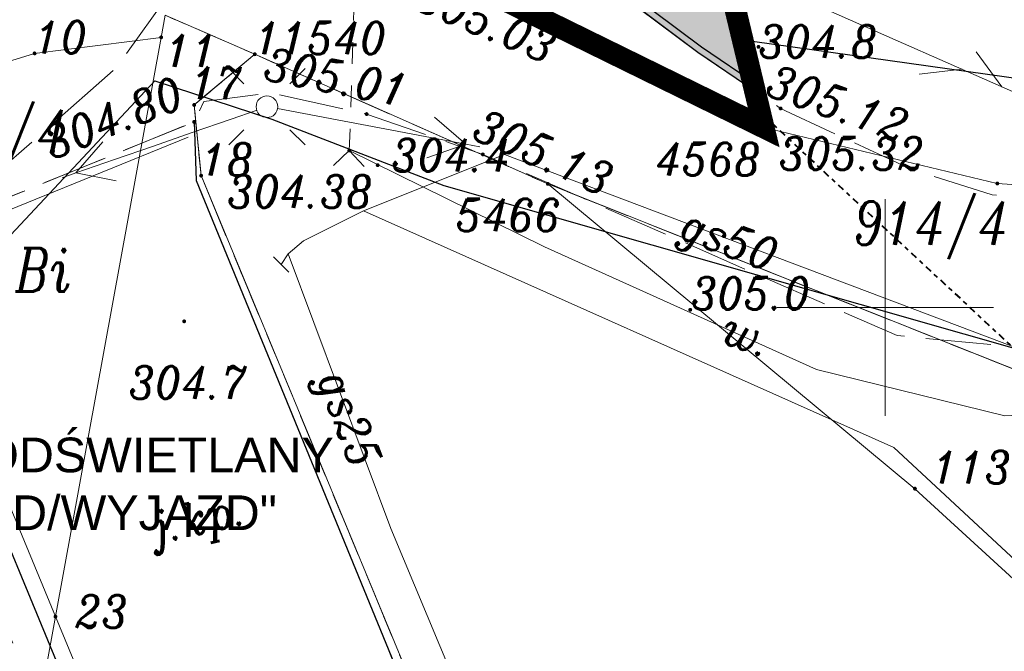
# Model space of a CAD drawing. Header units: metres. Extents: x 779 to 7046, y -512 to 9570.
# Tile 34 of 256: x 2222 to 2245, y -362 to -347. Entities that reach past the tile are written whole.
import ezdxf
from ezdxf import colors
from ezdxf.entities.mleader import LeaderData, LeaderLine
from ezdxf.math import Vec2, Vec3

# ---------------------------------------------------------------- set-up
doc = ezdxf.new("R2010")
doc.units = ezdxf.units.M
for name, pattern in [('0.5_0.5', [1, 0.5, -0.5]), ('1.5_0.5', [2, 1.5, -0.5]), ('CENTER2', [1.125, 0.75, -0.125, 0.125, -0.125]), ('CIĄGłA', [0]), ('DGN Style 4', [0.3202, 0.16, -0.08, 0.0002, -0.08]), ('ib05_500', [1, 0.5, -0.5]), ('mz1.0_0.5', [1.5, 1, -0.5]), ('mz2.0_0.5', [2.5, 2, -0.5])]:
    doc.linetypes.add(name, pattern=pattern)
for name, color, linetype, lineweight in [('203-punkt graniczny', 7, 'Continuous', 0), ('203-punkt graniczny-Atr103', 7, 'Continuous', 0), ('210-oznaczenie konturu użytku gruntowego', 7, 'Continuous', 0), ('211-numer działki ewidencyjnej', 7, 'Continuous', 0), ('217-kontur klasyfikacyjny', 7, 'Continuous', 0), ('218-kontur użytku gruntowego', 7, 'Continuous', 0), ('219-działka ewidencyjna', 7, 'Continuous', 0), ('AGP1_granica_opracow', 7, 'Continuous', 15), ('AGP1_HATCH', 7, 'Continuous', 5), ('AGP1_OPISY', 7, 'Continuous', 13), ('chodnik (powierzchnia)', 7, 'Continuous', 0), ('jezdnia (powierzchnia)', 7, 'Continuous', 0), ('jezdnia (powierzchnia)-Atr17', 7, 'Continuous', 0), ('krawężnik (linia)', 7, 'Continuous', 0), ('latarnia (punkt)', 7, 'Continuous', 0), ('MPZP', 7, 'Continuous', 0), ('odwodnienie liniowe (linia)-SK', 7, 'Continuous', 0), ('ogrodzenie trwałe (linia)', 7, 'Continuous', 0), ('przepust (linia)', 7, 'Continuous', 0), ('przepust (linia) - symbol', 7, 'Continuous', 0), ('przewód elektroenergetyczny (linia)-SEPOD', 7, 'Continuous', 0), ('przewód elektroenergetyczny niskiego napięcia (linia)-SEPOW - symbol', 7, 'Continuous', 0), ('przewód gazowy (linia)-SG', 7, 'Continuous', 0), ('przewód gazowy (linia)-SG-Atr1', 7, 'Continuous', 0), ('przewód kanalizacyjny - projektowany lub w budowie (linia)-SK - ob. projektowany', 7, 'Continuous', 0), ('przewód kanalizacyjny - projektowany lub w budowie (linia)-SK - ob. projektowany-Atr1', 7, 'Continuous', 0), ('punkt wysokościowy naturalny', 7, 'Continuous', 0), ('punkt wysokościowy naturalny-Atr2', 7, 'Continuous', 0), ('punkt wysokościowy sztuczny', 7, 'Continuous', 0), ('punkt wysokościowy sztuczny-Atr2', 7, 'Continuous', 0), ('punkt zmiany cech lub źródła danych o położeniu przewodu (sieć gazowa)-SG', 7, 'Continuous', 0), ('RTPW01', 253, 'Continuous', 0), ('RTPW02', 7, 'Continuous', 0), ('rura ochronna - przewód elektroenergetyczny (linia)-SE', 7, 'Continuous', 0), ('rów melioracyjny  przydrożny (linia)', 7, 'Continuous', 0), ('rów melioracyjny  przydrożny (linia)-Atr17', 7, 'Continuous', 0), ('Sekcje', 7, 'Continuous', 0), ('SUPT01', 7, 'Continuous', 0)]:
    doc.layers.add(name, color=color, linetype=linetype, lineweight=lineweight)
doc.styles.add('ARIAL', font='arial.ttf')
doc.styles.get("Standard").update_dxf_attribs({"font": 'arial.ttf'})
doc.styles.add('Style-ITALIC_1250', font='ITALIC_1250.shx')
doc.linetypes.add('902-500', pattern='A,3.75,[24,dgnlstyle-geo-mz.shx,S=0.002786,R=0,X=0,Y=0],3.75', length=7.5)

# ---------------------------------------------------------------- blocks, each defined once
blk = doc.blocks.new('203')
at = {"linetype": 'Continuous', "lineweight": -2, "ltscale": 10}
h = blk.add_hatch(color=0, dxfattribs=at)
edge = h.paths.add_edge_path()
edge.add_arc((0, 0), 0.45, 0, 360)
blk = doc.blocks.new('PW01')
at = {"linetype": 'Continuous', "lineweight": 13, "ltscale": 10}
h = blk.add_hatch(color=0, dxfattribs=at)
edge = h.paths.add_edge_path()
edge.add_arc((0, 0), 0.45, 0, 360)
blk = doc.blocks.new('PW02')
at = {"linetype": 'Continuous', "lineweight": 13, "ltscale": 10}
h = blk.add_hatch(color=0, dxfattribs=at)
edge = h.paths.add_edge_path()
edge.add_arc((0, 0), 0.45, 0, 360)
blk = doc.blocks.new('PE04')
at = {"color": 0, "linetype": 'Continuous', "lineweight": 13, "ltscale": 10}
for p, q in [((46.5, 0), (37.84, 5)), ((6.5, 0), (0, 0)), ((6.5, 0), (16.5, 0)), ((16.5, 0), (26.5, 0)), ((26.5, 0), (36.5, 0)), ((36.5, 0), (46.5, 0)), ((46.5, 0), (37.84, -5)), ((46.5, 0), (50, 0))]:
    blk.add_line(p, q, dxfattribs=at)
blk = doc.blocks.new('SM01')
at = {"color": 0, "linetype": 'Continuous', "lineweight": 13, "ltscale": 10}
for p, q in [((-5.3, 5.31), (-8.83, 8.84)), ((5.31, 5.31), (8.84, 8.84)), ((-5.3, -5.3), (-8.83, -8.83)), ((5.31, -5.3), (8.84, -8.83))]:
    blk.add_line(p, q, dxfattribs=at)
blk.add_circle((0, 0), 2.5, dxfattribs=at)
blk = doc.blocks.new('XX_01')
at = {"color": 0, "linetype": 'Continuous', "lineweight": -2, "ltscale": 10}
blk.add_line((0, -2.5), (0, 2.5), dxfattribs=at)
blk = doc.blocks.new('IB05')
at = {"color": 0, "linetype": 'Continuous', "lineweight": -2, "ltscale": 10}
for q in [(3.54, 3.54), (3.54, -3.54)]:
    blk.add_line((0, 0), q, dxfattribs=at)
blk = doc.blocks.new('RTPW02')
at = {"layer": 'RTPW02', "linetype": 'Continuous', "lineweight": 13}
h = blk.add_hatch(color=7, dxfattribs=at)
edge = h.paths.add_edge_path()
edge.add_arc((0, 0), 0.045, 0, 360)
blk = doc.blocks.new('RTPW01')
at = {"layer": 'RTPW01', "linetype": 'Continuous', "lineweight": 13, "true_color": 0x939598}
h = blk.add_hatch(color=252, dxfattribs=at)
edge = h.paths.add_edge_path()
edge.add_arc((0, 0), 0.045, 0, 360)
blk = doc.blocks.new('PZT MDCP podkład')
at = {"layer": '217-kontur klasyfikacyjny', "color": 252, "linetype": '1.5_0.5', "lineweight": 13, "true_color": 0x939598, "flags": 128}
for points in [[(2161.596, 21.116), (2160.196, 19.946)], [(2168.356, 18.126), (2161.596, 21.116)], [(2160.196, 19.946), (2160.356, 18.316)], [(2160.356, 18.316), (2169.723, -4.285)], [(2179.496, 13.696), (2168.356, 18.126)]]:
    blk.add_lwpolyline(points, dxfattribs=at)
at = {"layer": '218-kontur użytku gruntowego', "color": 252, "linetype": '0.5_0.5', "lineweight": 13, "true_color": 0x939598, "flags": 128}
for points in [[(2161.596, 21.116), (2159.526, 22.016)], [(2159.526, 22.016), (2161.596, 21.116)], [(2160.196, 19.946), (2161.596, 21.116)], [(2161.596, 21.116), (2160.196, 19.946)], [(2161.596, 21.116), (2168.356, 18.126)], [(2168.356, 18.126), (2161.596, 21.116)], [(2160.356, 18.316), (2160.196, 19.946)], [(2160.196, 19.946), (2160.356, 18.316)], [(2169.723, -4.285), (2160.356, 18.316)], [(2160.356, 18.316), (2169.723, -4.285)], [(2168.356, 18.126), (2179.496, 13.696)], [(2179.496, 13.696), (2168.356, 18.126)]]:
    blk.add_lwpolyline(points, dxfattribs=at)
at = {"layer": '219-działka ewidencyjna', "color": 252, "linetype": 'Continuous', "lineweight": 13, "true_color": 0x939598, "flags": 128}
for points in [[(2167.646, 43.136), (2173.336, 19.426)], [(2173.336, 19.426), (2160.516, 25.716)], [(2159.526, 22.016), (2159.436, 21.506)], [(2159.526, 22.016), (2161.596, 21.116)], [(2156.516, 21.136), (2159.436, 21.506)], [(2156.996, 8.146), (2159.436, 21.506)], [(2148.856, 18.776), (2156.516, 21.136)], [(2160.196, 19.946), (2161.596, 21.116)], [(2168.356, 18.126), (2161.596, 21.116)], [(2160.196, 19.946), (2160.356, 18.316)], [(2178.726, 18.136), (2173.336, 19.426)], [(2160.356, 18.316), (2169.723, -4.285)], [(2176.826, 11.096), (2168.356, 18.126)], [(2179.496, 13.696), (2168.356, 18.126)], [(2185.206, 17.696), (2178.726, 18.136)], [(2153.966, 15.456), (2156.996, 8.146)], [(2187.846, 1.006), (2176.826, 11.096)], [(2153.948, -8.595), (2156.996, 8.146)], [(2156.996, 8.146), (2162.92, -6.143)]]:
    blk.add_lwpolyline(points, dxfattribs=at)
at = {"layer": 'chodnik (powierzchnia)', "color": 252, "linetype": 'mz1.0_0.5', "lineweight": 13, "true_color": 0x939598, "flags": 128}
blk.add_lwpolyline([(2159.736, -1.534), (2160.506, -1.304), (2154.706, 12.706), (2154.006, 12.416), (2159.736, -1.534)], close=True, dxfattribs=at)
at = {"layer": 'jezdnia (powierzchnia)', "color": 252, "linetype": '1.5_0.5', "lineweight": 13, "true_color": 0x939598, "flags": 128}
blk.add_lwpolyline([(2222.326, 18.117), (2221.203, 22.083), (2205.386, 20.096), (2204.446, 20.596), (2203.096, 26.226), (2196.866, 25.286), (2195.626, 20.026), (2193.796, 18.826), (2188.866, 17.986), (2181.466, 17.556), (2178.606, 17.876), (2176.756, 18.456), (2173.726, 19.866), (2171.816, 21.166), (2167.276, 24.556), (2161.216, 26.826), (2157.676, 27.806), (2155.096, 28.106), (2148.546, 27.616), (2147.486, 27.656), (2146.556, 27.976), (2145.856, 28.606), (2144.736, 30.366), (2142.996, 34.696), (2142.366, 36.396), (2134.766, 38.986), (2135.116, 38.066), (2135.536, 36.916), (2136.706, 31.206), (2136.736, 29.676), (2136.306, 26.976), (2135.846, 25.416), (2133.726, 22.486), (2132.306, 21.326), (2131.486, 20.706), (2127.046, 18.566), (2125.056, 17.666), (2127.506, 10.916), (2129.216, 11.496), (2130.676, 11.486), (2132.096, 11.146), (2133.716, 10.476), (2146.306, 15.706), (2146.296, 16.146), (2146.506, 16.786), (2146.996, 17.566), (2147.256, 17.806), (2147.826, 18.186), (2148.396, 18.406), (2149.006, 18.516), (2149.656, 18.536), (2150.306, 18.406), (2150.866, 18.186), (2152.256, 17.276), (2152.966, 16.616), (2160.196, 19.556), (2160.416, 20.026), (2161.966, 20.226), (2164.176, 19.736), (2166.856, 18.806), (2176.416, 14.626), (2183.046, 13.986), (2201.016, 15.826), (2205.616, 16.276), (2221.196, 17.986), (2222.326, 18.117)], close=True, dxfattribs=at)
blk.add_lwpolyline([(2169.522, -4.34), (2169.522, -4.34), (2165.946, 4.286), (2160.246, 18.206), (2160.196, 19.556), (2152.966, 16.616), (2153.706, 15.516), (2154.146, 14.086), (2154.706, 12.706), (2160.506, -1.304), (2162.557, -6.243), (2162.557, -6.243)], dxfattribs=at)
at = {"layer": 'krawężnik (linia)', "color": 252, "linetype": 'Continuous', "lineweight": 30, "true_color": 0x939598, "flags": 128}
blk.add_lwpolyline([(2160.196, 19.556), (2160.246, 18.206), (2165.946, 4.286), (2169.522, -4.34)], dxfattribs=at)
at = {"layer": 'MPZP', "color": 252, "linetype": 'DGN Style 4', "lineweight": 40, "true_color": 0x939598, "flags": 128}
blk.add_lwpolyline([(2105.951, 127.031), (2135.306, 137.337), (2141.691, 122.493), (2145.682, 112.37), (2151.584, 97.397), (2156.726, 83.081), (2162.409, 65.301), (2167.841, 43.184), (2173.517, 19.532), (2179.635, 13.841), (2188.833, 4.752), (2192.016, 1.92)], dxfattribs=at)
at = {"layer": 'odwodnienie liniowe (linia)-SK', "color": 252, "linetype": 'Continuous', "lineweight": 13, "true_color": 0x939598}
blk.add_line((2153.116, 16.376), (2160.056, 19.206), dxfattribs=at)
at = {"layer": 'ogrodzenie trwałe (linia)', "color": 252, "linetype": '902-500', "lineweight": 30, "true_color": 0x939598, "flags": 128}
for points in [[(2201.026, 25.936), (2203.096, 26.226), (2196.526, 52.656), (2189.216, 78.326), (2185.026, 90.136), (2181.246, 100.996), (2180.716, 103.656), (2164.906, 146.866), (2145.896, 140.406), (2135.536, 136.576), (2142.946, 119.686), (2154.066, 91.526), (2156.856, 82.926), (2163.326, 62.136), (2173.076, 21.416), (2181.186, 20.276), (2186.806, 20.096), (2192.936, 20.706), (2195.036, 22.776), (2196.636, 25.266), (2198.206, 25.546)], [(2162.553, -6.244), (2160.236, -0.674), (2154.706, 12.706), (2154.146, 14.086), (2147.716, 11.936)]]:
    blk.add_lwpolyline(points, dxfattribs=at)
at = {"layer": 'przepust (linia)', "color": 252, "linetype": 'ib05_500', "lineweight": 13, "true_color": 0x939598, "flags": 128}
blk.add_lwpolyline([(2163.776, 18.896), (2164.026, 26.556)], dxfattribs=at)
at = {"layer": 'przewód elektroenergetyczny (linia)-SEPOD', "color": 252, "linetype": 'Continuous', "lineweight": 13, "true_color": 0x939598, "flags": 128}
blk.add_lwpolyline([(2154.086, 13.836), (2153.176, 13.546), (2153.086, 13.876), (2159.286, 20.506), (2161.986, 19.616), (2165.956, 18.086), (2180.356, 13.986), (2202.606, 15.336), (2213.266, 17.026), (2221.306, 17.996), (2222.338, 18.075)], dxfattribs=at)
at = {"layer": 'przewód gazowy (linia)-SG', "color": 252, "linetype": 'Continuous', "lineweight": 13, "true_color": 0x939598, "flags": 128}
for points in [[(2162.206, 16.266), (2162.366, 16.516), (2162.716, 16.816), (2164.106, 17.506), (2167.356, 18.806), (2179.526, 14.206), (2180.966, 13.936), (2184.286, 13.856), (2190.876, 14.066), (2191.876, 18.346), (2191.936, 18.536), (2197.386, 19.526), (2202.016, 20.096), (2210.126, 20.846), (2217.686, 22.186), (2219.706, 22.596)], [(2191.136, 1.567), (2189.056, 3.466), (2187.566, 2.016), (2181.626, 7.136), (2176.336, 12.046), (2164.106, 17.506)], [(2161.341, -6.575), (2159.096, -1.024), (2159.826, 0.216), (2167.006, 3.936), (2167.246, 4.156), (2164.736, 10.176), (2162.366, 16.516)]]:
    blk.add_lwpolyline(points, dxfattribs=at)
at = {"layer": 'przewód kanalizacyjny - projektowany lub w budowie (linia)-SK - ob. projektowany', "color": 252, "linetype": 'mz2.0_0.5', "lineweight": 13, "true_color": 0x939598, "flags": 128}
blk.add_lwpolyline([(2145.026, 111.386), (2145.776, 107.346), (2148.636, 100.426), (2154.506, 85.216), (2156.906, 77.966), (2160.896, 65.786), (2162.116, 60.946), (2165.286, 47.416), (2168.336, 34.676), (2158.396, 20.796), (2150.736, 14.086), (2148.566, 11.566), (2149.486, -4.974)], dxfattribs=at)
at = {"layer": 'rura ochronna - przewód elektroenergetyczny (linia)-SE', "color": 252, "linetype": 'Continuous', "lineweight": 30, "true_color": 0x939598, "flags": 128}
blk.add_lwpolyline([(2154.086, 13.836), (2153.176, 13.546), (2153.086, 13.876), (2159.286, 20.506), (2161.986, 19.616), (2165.956, 18.086), (2180.356, 13.986), (2202.606, 15.336), (2213.266, 17.026), (2221.306, 17.996), (2222.338, 18.075)], dxfattribs=at)
at = {"layer": 'rów melioracyjny  przydrożny (linia)', "color": 252, "linetype": 'Continuous', "lineweight": 13, "true_color": 0x939598, "flags": 128}
blk.add_lwpolyline([(2163.776, 18.896), (2168.276, 16.676), (2174.556, 13.846), (2178.896, 12.776), (2185.646, 13.106)], dxfattribs=at)
at = {"layer": 'Sekcje', "color": 252, "linetype": 'Continuous', "lineweight": 13, "true_color": 0x939598}
for p, q in [((2176.136, 17.776), (2176.136, 12.776)), ((2173.636, 15.276), (2178.636, 15.276))]:
    blk.add_line(p, q, dxfattribs=at)
at = {"layer": 'SUPT01', "color": 252, "linetype": 'Continuous', "lineweight": 13, "true_color": 0x939598}
for p, q in [((2179.271, 20.171), (2174.695, 22.186)), ((2178.237, 21.172), (2178.828, 20.366)), ((2177.913, 20.769), (2176.919, 20.66))]:
    blk.add_line(p, q, dxfattribs=at)
at = {"layer": '203-punkt graniczny', "color": 252, "linetype": 'Continuous', "lineweight": 13, "true_color": 0x939598, "xscale": 0.1, "yscale": 0.1, "zscale": 0.1}
for p in [(2159.436, 21.506), (2156.516, 21.136), (2161.596, 21.116), (2160.196, 19.946), (2173.336, 19.426), (2160.356, 18.316), (2178.726, 18.136), (2168.356, 18.126), (2176.826, 11.096), (2156.996, 8.146)]:
    blk.add_blockref('203', p, dxfattribs=at)
at = {"layer": 'latarnia (punkt)', "color": 252, "linetype": 'Continuous', "lineweight": 13, "true_color": 0x939598, "xscale": 0.1, "yscale": 0.1, "zscale": 0.1}
blk.add_blockref('SM01', (2161.876, 19.906), dxfattribs=at)
at = {"layer": 'przepust (linia) - symbol', "color": 252, "linetype": 'Continuous', "lineweight": 13, "true_color": 0x939598, "xscale": 0.1, "yscale": 0.1, "zscale": 0.1, "rotation": 268.1309999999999}
blk.add_blockref('IB05', (2163.776, 18.896), dxfattribs=at)
at = {"layer": 'przewód elektroenergetyczny niskiego napięcia (linia)-SEPOW - symbol', "color": 252, "linetype": 'Continuous', "lineweight": 13, "ltscale": 0.965258, "true_color": 0x939598, "xscale": 0.09478870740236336, "yscale": 0.09478870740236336, "zscale": 0.1, "rotation": 199.116}
blk.add_blockref('PE04', (2161.63, 19.821), dxfattribs=at)
at = {"layer": 'przewód elektroenergetyczny niskiego napięcia (linia)-SEPOW - symbol', "color": 252, "linetype": 'Continuous', "lineweight": 13, "ltscale": 0.967322, "true_color": 0x939598, "xscale": 0.0950983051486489, "yscale": 0.0950983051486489, "zscale": 0.1, "rotation": 349.336}
blk.add_blockref('PE04', (2162.117, 19.861), dxfattribs=at)
at = {"layer": 'punkt wysokościowy naturalny', "color": 252, "linetype": 'Continuous', "lineweight": 13, "true_color": 0x939598, "xscale": 0.1, "yscale": 0.1, "zscale": 0.1}
for p in [(2173.216, 21.286), (2159.966, 14.956)]:
    blk.add_blockref('PW01', p, dxfattribs=at)
at = {"layer": 'punkt wysokościowy sztuczny', "color": 252, "linetype": 'Continuous', "lineweight": 13, "true_color": 0x939598, "xscale": 0.1, "yscale": 0.1, "zscale": 0.1}
for p in [(2173.216, 20.376), (2166.856, 18.806)]:
    blk.add_blockref('PW02', p, dxfattribs=at)
at = {"layer": 'punkt zmiany cech lub źródła danych o położeniu przewodu (sieć gazowa)-SG', "color": 252, "linetype": 'Continuous', "lineweight": 13, "true_color": 0x939598, "xscale": 0.09999999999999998, "yscale": 0.09999999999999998, "zscale": 0.09999999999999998, "rotation": 45.21599999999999}
blk.add_blockref('XX_01', (2162.206, 16.266), dxfattribs=at)
at = {"layer": 'RTPW01', "color": 252, "linetype": 'Continuous', "lineweight": 13, "true_color": 0x939598}
for p in [(2164.43, 18.557), (2171.641, 15.222)]:
    blk.add_blockref('RTPW01', p, dxfattribs=at)
at = {"layer": 'RTPW02', "color": 252, "linetype": 'Continuous', "lineweight": 13, "true_color": 0x939598}
for p in [(2164.176, 19.736), (2173.726, 19.866), (2160.196, 19.556), (2163.776, 18.896)]:
    blk.add_blockref('RTPW02', p, dxfattribs=at)
at = {"layer": '203-punkt graniczny-Atr103', "color": 252, "lineweight": 13, "true_color": 0x939598, "char_height": 0.75, "attachment_point": 7, "line_spacing_factor": 0.6}
for s, insert in [('\\FITALIC_1250;\\H1x;\\W0.9;10', (2156.516, 21.136)), ('\\FITALIC_1250;\\H1x;\\W0.9;10', (2156.516, 21.136)), ('\\FITALIC_1250;\\H1x;\\W0.9;11540', (2161.596, 21.116)), ('\\FITALIC_1250;\\H1x;\\W0.9;11', (2159.528, 20.825)), ('\\FITALIC_1250;\\H1x;\\W0.9;17', (2160.112, 20.077)), ('\\FITALIC_1250;\\H1x;\\W0.9;4568', (2170.844, 18.323)), ('\\FITALIC_1250;\\H1x;\\W0.9;18', (2160.356, 18.316)), ('\\FITALIC_1250;\\H1x;\\W0.9;18', (2160.356, 18.316)), ('\\FITALIC_1250;\\H1x;\\W0.9;5466', (2166.234, 17.032)), ('\\FITALIC_1250;\\H1x;\\W0.9;113', (2177.225, 11.216)), ('\\FITALIC_1250;\\H1x;\\W0.9;23', (2157.455, 7.887))]:
    blk.add_mtext(s, dxfattribs=dict(at, insert=insert))
at = {"layer": '210-oznaczenie konturu użytku gruntowego', "color": 252, "linetype": 'Continuous', "lineweight": 13, "true_color": 0x939598, "insert": (2156.073, 15.64), "char_height": 1, "attachment_point": 7, "line_spacing_factor": 0.6}
blk.add_mtext('\\FITALIC_1250;\\H1x;\\W0.79;Bi', dxfattribs=at)
at = {"layer": '211-numer działki ewidencyjnej', "color": 252, "linetype": 'Continuous', "lineweight": 13, "true_color": 0x939598, "char_height": 1, "attachment_point": 1, "line_spacing_factor": 0.6}
for s, insert in [('\\FITALIC_1250;\\H1x;\\W0.79;111/4', (2153.681, 19.835)), ('\\FITALIC_1250;\\H1x;\\W0.79;914/4', (2175.398, 17.72))]:
    blk.add_mtext(s, dxfattribs=dict(at, insert=insert))
at = {"layer": 'jezdnia (powierzchnia)-Atr17', "color": 252, "lineweight": 13, "true_color": 0x939598, "insert": (2159.372, 9.573), "char_height": 0.75, "attachment_point": 7, "rotation": 12.901, "line_spacing_factor": 0.6}
blk.add_mtext('\\FITALIC_1250;\\H1x;\\W0.9;j.kp.', dxfattribs=at)
at = {"layer": 'przewód gazowy (linia)-SG-Atr1', "color": 252, "lineweight": 13, "true_color": 0x939598, "char_height": 0.75, "attachment_point": 4, "line_spacing_factor": 0.6}
for s, insert, rotation in [('\\FITALIC_1250;\\H1x;\\W0.9;gs50', (2171.432, 17.13), 339.294), ('\\FITALIC_1250;\\H1x;\\W0.9;gs25', (2163.269, 13.733), 290.496)]:
    blk.add_mtext(s, dxfattribs=dict(at, insert=insert, rotation=rotation))
at = {"layer": 'przewód kanalizacyjny - projektowany lub w budowie (linia)-SK - ob. projektowany-Atr1', "color": 252, "lineweight": 13, "true_color": 0x939598, "insert": (2152.387, 8.548), "char_height": 0.75, "attachment_point": 4, "rotation": 287.891, "line_spacing_factor": 0.6}
blk.add_mtext('\\FITALIC_1250;\\H1x;\\W0.9;proj. k GKiK.6630.234.2016', dxfattribs=at)
at = {"layer": 'punkt wysokościowy naturalny-Atr2', "color": 252, "lineweight": 13, "true_color": 0x939598, "char_height": 0.75, "attachment_point": 7, "line_spacing_factor": 0.6}
for s, insert in [('\\FITALIC_1250;\\H1x;\\W0.9;304.8', (2173.216, 21.036)), ('\\FITALIC_1250;\\H1x;\\W0.9;304.7', (2158.69, 13.171))]:
    blk.add_mtext(s, dxfattribs=dict(at, insert=insert))
at = {"layer": 'punkt wysokościowy sztuczny-Atr2', "color": 252, "lineweight": 13, "true_color": 0x939598, "char_height": 0.75, "line_spacing_factor": 0.6}
for s, insert, attachment_point, rotation in [('\\FITALIC_1250;\\H1x;\\W0.9;305.12', (2173.342, 20.191), 7, 340.355), ('\\FITALIC_1250;\\H1x;\\W0.9;305.13', (2166.876, 19.876), 1, 336.081)]:
    blk.add_mtext(s, dxfattribs=dict(at, insert=insert, attachment_point=attachment_point, rotation=rotation))
at = {"layer": 'RTPW01', "color": 252, "linetype": 'Continuous', "lineweight": 13, "true_color": 0x939598, "style": 'Style-ITALIC_1250', "width": 0.9}
for s, p in [('304.4', (2164.749, 18.413)), ('305.0', (2171.664, 15.228))]:
    blk.add_text(s, height=0.75, dxfattribs=at).set_placement(p)
at = {"layer": 'RTPW02', "color": 252, "linetype": 'Continuous', "lineweight": 13, "true_color": 0x939598, "style": 'Style-ITALIC_1250', "width": 0.9}
for s, rotation, p in [('305.03', 337.4543, (2165.254, 22.175)), ('305.01', 348.8642, (2161.765, 20.543)), ('304.80', 21.8107, (2156.912, 18.679))]:
    blk.add_text(s, height=0.75, rotation=rotation, dxfattribs=at).set_placement(p)
for s, p in [('305.32', (2173.688, 18.45)), ('304.38', (2160.965, 17.577))]:
    blk.add_text(s, height=0.75, dxfattribs=at).set_placement(p)
at = {"layer": 'rów melioracyjny  przydrożny (linia)-Atr17', "color": 252, "lineweight": 13, "true_color": 0x939598, "insert": (2172.312, 14.491), "char_height": 0.75, "attachment_point": 7, "rotation": 340.24, "line_spacing_factor": 0.6}
blk.add_mtext('\\FITALIC_1250;\\H1x;\\W0.9;w.', dxfattribs=at)

msp = doc.modelspace()

# ---------------------------------------------------------------- hatches: boundary and pattern name
at = {"layer": 'AGP1_HATCH', "lineweight": 15, "transparency": 33554625}
h = msp.add_hatch(dxfattribs=at)
h.set_pattern_fill('GRASS', color=64, scale=0.02, angle=24.61093)
edge = h.paths.add_edge_path()
edge.add_line((2201.155, -232.06), (2187.755, -236.764))
edge.add_line((2187.755, -236.764), (2189.333, -245.236))
edge.add_line((2189.333, -245.236), (2200.149, -243.221))
edge.add_line((2200.149, -243.221), (2200.649, -243.128))
edge.add_arc((2201.59, -248.191), 5.15, 21.5178, 100.535, ccw=False)
edge.add_line((2206.381, -246.302), (2206.676, -247.049))
edge.add_line((2206.676, -247.049), (2210.151, -255.863))
edge.add_line((2210.151, -255.863), (2213.734, -264.952))
edge.add_line((2213.734, -264.952), (2217.79, -275.238))
edge.add_line((2217.79, -275.238), (2215.443, -266.969))
edge.add_line((2215.443, -266.969), (2207.465, -246.73))
edge.add_line((2207.465, -246.73), (2201.155, -232.06))
h.paths.add_polyline_path([(2193.681, -336.48), (2194.272, -339.788), (2190.669, -340.432), (2190.078, -337.124)], flags=16)
h.paths.add_polyline_path([(2174.949, -253.204), (2174.18, -249.075), (2176.736, -248.599), (2177.505, -252.728)], flags=16)
h.paths.add_polyline_path([(2213.207, -340.386), (2212.586, -338.847), (2213.476, -338.488), (2214.097, -340.027)], flags=16)
h.paths.add_polyline_path([(2215.035, -268.25), (2214.426, -266.706), (2215.04, -266.464), (2215.649, -268.008)], flags=17)
edge = h.paths.add_edge_path()
edge.add_line((2222.136, -341.015), (2223.664, -341.192))
edge.add_line((2223.664, -341.192), (2227.521, -342.29))
edge.add_line((2227.521, -342.29), (2233.308, -344.457))
edge.add_line((2233.308, -344.457), (2237.862, -347.858))
edge.add_line((2237.862, -347.858), (2239.041, -348.66))
edge.add_line((2239.041, -348.66), (2233.605, -326.01))
edge.add_line((2233.605, -326.01), (2228.175, -303.9))
edge.add_line((2228.175, -303.9), (2222.495, -286.13))
edge.add_line((2222.495, -286.13), (2217.355, -271.82))
edge.add_line((2217.355, -271.82), (2215.443, -266.969))
edge.add_line((2215.443, -266.969), (2217.79, -275.238))
edge.add_line((2217.79, -275.238), (2221.381, -285.279))
edge.add_line((2221.381, -285.279), (2223.235, -291.356))
edge.add_line((2223.235, -291.356), (2227.886, -315.161))
edge.add_arc((2212.625, -317.085), 15.382, -38.1613, 7.187, ccw=False)
edge.add_arc((2211.041, -315.811), 17.415, 289.8521, 321.7651, ccw=False)
edge.add_line((2216.955, -332.191), (2213.092, -333.5))
edge.add_arc((2214.563, -337.058), 3.851, 112.4496, 197.8856)
edge.add_line((2210.898, -338.241), (2211.273, -339.403))
edge.add_arc((2213.414, -338.797), 2.225, 195.8025, 221.5125)
edge.add_arc((2213.798, -338.871), 2.483, 214.3489, 282.1039)
edge.add_line((2214.319, -341.299), (2219.145, -339.35))
edge.add_line((2219.145, -339.35), (2222.136, -341.015))
edge = h.paths.add_edge_path()
edge.add_line((2182.307, -273.042), (2181.363, -273.218))
edge.add_line((2181.363, -273.218), (2181.059, -271.586))
edge.add_line((2181.059, -271.586), (2182.003, -271.411))
edge.add_line((2182.003, -271.411), (2178.489, -252.545))
edge.add_line((2178.489, -252.545), (2177.505, -252.728))
edge.add_line((2177.505, -252.728), (2176.736, -248.599))
edge.add_line((2176.736, -248.599), (2177.719, -248.416))
edge.add_line((2177.719, -248.416), (2177.536, -247.433))
edge.add_line((2177.536, -247.433), (2178.519, -247.25))
edge.add_line((2178.519, -247.25), (2189.329, -245.236))
edge.add_line((2189.329, -245.236), (2187.755, -236.764))
edge.add_line((2187.755, -236.764), (2168.625, -243.48))
edge.add_line((2168.625, -243.48), (2167.595, -243.84))
edge.add_line((2167.595, -243.84), (2162.625, -245.59))
edge.add_line((2162.625, -245.59), (2166.545, -265.88))
edge.add_line((2166.545, -265.88), (2169.935, -283.36))
edge.add_line((2169.935, -283.36), (2178.195, -325.93))
edge.add_line((2178.195, -325.93), (2182.565, -325.84))
edge.add_line((2182.565, -325.84), (2182.575, -329.03))
edge.add_line((2182.575, -329.03), (2179.045, -329.11))
edge.add_line((2179.045, -329.11), (2179.735, -331.25))
edge.add_line((2179.735, -331.25), (2185.555, -348.24))
edge.add_line((2185.555, -348.24), (2190.115, -350.95))
edge.add_line((2190.115, -350.95), (2195.595, -348.85))
edge.add_line((2195.595, -348.85), (2198.507, -347.682))
edge.add_arc((2192.413, -339.706), 10.037, 307.382, 339.7888)
edge.add_arc((2172.677, -334.532), 30.409, 343.4897, 347.8328)
edge.add_arc((2184.654, -337.353), 18.108, 348.5707, 353.3645)
edge.add_arc((2197.523, -339.13), 5.127, 356.4696, 372.8519)
edge.add_line((2202.522, -337.989), (2202.397, -337.364))
edge.add_line((2202.397, -337.364), (2201.307, -334.819))
edge.add_arc((2194.588, -338.265), 7.552, 27.1534, 42.1704)
edge.add_line((2200.185, -333.195), (2197.757, -330.782))
edge.add_arc((2203.598, -324.846), 8.328, 205.1136, 225.4611, ccw=False)
edge.add_arc((2210.401, -321.909), 15.736, 194.5839, 204.2825, ccw=False)
edge.add_line((2195.172, -325.872), (2193.015, -315.931))
edge.add_line((2193.015, -315.931), (2192.172, -311.386))
edge.add_line((2192.172, -311.386), (2189.32, -311.916))
edge.add_line((2189.32, -311.916), (2188.259, -306.214))
edge.add_line((2188.259, -306.214), (2191.115, -305.682))
edge.add_line((2191.115, -305.682), (2190.754, -303.349))
edge.add_arc((2197.626, -302.806), 6.894, 137.4766, 184.5106, ccw=False)
edge.add_arc((2192.177, -297.809), 0.5, 317.4766, 342.905)
edge.add_arc((2191.651, -297.647), 1.05, 342.905, 381.532)
edge.add_line((2192.628, -297.262), (2185.882, -298.518))
edge.add_line((2185.882, -298.518), (2183.725, -286.938))
edge.add_line((2183.725, -286.938), (2184.856, -286.727))
edge.add_line((2184.856, -286.727), (2182.307, -273.042))
h.paths.add_polyline_path([(2218.228, -303.855), (2219.86, -303.551), (2219.981, -304.2), (2218.349, -304.504)], flags=16)
edge = h.paths.add_edge_path(flags=17)
edge.add_arc((2219.786, -319.83), 0.238, 186.5183, 320.5347)
edge.add_arc((2205.889, -312.511), 15.94, 332.0536, 352.5318)
edge.add_arc((2192.079, -311.841), 29.741, 354.7101, 368.2708)
edge.add_line((2221.511, -307.563), (2220.643, -303.117))
edge.add_arc((2219.03, -303.699), 1.714, 19.815, 190.7787)
edge.add_line((2217.346, -304.019), (2217.675, -305.833))
edge.add_line((2217.675, -305.833), (2219.052, -313.206))
edge.add_arc((2158.761, -321.061), 60.801, 1.1345, 7.42259, ccw=False)
at = {"layer": 'AGP1_HATCH', "true_color": 0x636466, "transparency": 33554477}
h = msp.add_hatch(color=251, dxfattribs=at)
h.dxf.hatch_style = 1
edge = h.paths.add_edge_path()
edge.add_line((2223.664, -341.192), (2222.136, -341.015))
edge.add_line((2222.136, -341.015), (2222.479, -341.206))
edge.add_line((2222.479, -341.206), (2223.635, -341.34))
edge.add_line((2223.635, -341.34), (2227.175, -342.32))
edge.add_line((2227.175, -342.32), (2228.066, -342.654))
edge.add_arc((2210.929, -318.031), 30, 304.8375, 305.1849)
edge.add_line((2228.215, -342.55), (2227.521, -342.29))
edge.add_line((2227.521, -342.29), (2223.664, -341.192))
h.paths.add_polyline_path([(2229.965, -343.205), (2229.96, -343.363), (2233.235, -344.59), (2235.61, -346.364), (2235.901, -346.394), (2233.308, -344.457)])
h.paths.add_polyline_path([(2228.447, -342.636), (2228.356, -342.763), (2229.96, -343.363), (2229.965, -343.205)])
edge = h.paths.add_edge_path()
edge.add_line((2228.447, -342.636), (2228.215, -342.55))
edge.add_arc((2210.929, -318.031), 30, 304.8375, 305.1849, ccw=False)
edge.add_line((2228.066, -342.654), (2228.356, -342.763))
edge.add_line((2228.356, -342.763), (2228.447, -342.636))
h.paths.add_polyline_path([(2235.901, -346.394), (2235.61, -346.364), (2237.775, -347.98), (2239.093, -348.877), (2239.041, -348.66), (2237.862, -347.858)])
h.paths.add_polyline_path([(2228.592, -342.851), (2229.607, -343.231), (2228.567, -342.681), (2228.254, -342.724)], flags=17)
h.paths.add_polyline_path([(2228.592, -342.851), (2229.607, -343.231), (2228.567, -342.681), (2228.254, -342.724)], flags=17)

# ---------------------------------------------------------------- linework, layer by layer
at = {"color": 18, "linetype": 'CIĄGłA', "lineweight": 30, "true_color": 0x000000}
for points in [[(2222.136, -341.015), (2223.664, -341.192), (2227.521, -342.29), (2233.308, -344.457), (2237.862, -347.858), (2239.177, -348.753)], [(2222.479, -341.206), (2223.635, -341.34), (2227.469, -342.43), (2233.235, -344.59), (2237.775, -347.98), (2239.093, -348.877)]]:
    msp.add_lwpolyline(points, dxfattribs=at)
at = {"layer": 'AGP1_granica_opracow', "color": 5, "linetype": 'CENTER2', "lineweight": 9, "ltscale": 5, "const_width": 0.5}
msp.add_lwpolyline([(2169.935, -283.36), (2178.195, -325.93), (2182.565, -325.84), (2182.575, -329.03), (2179.045, -329.11), (2179.735, -331.25), (2185.555, -348.24), (2190.115, -350.95), (2195.595, -348.85), (2198.985, -347.49), (2219.145, -339.35), (2226.475, -343.43), (2239.295, -349.72), (2233.605, -326.01), (2228.175, -303.9), (2222.495, -286.13), (2217.355, -271.82), (2211.455, -256.85), (2207.465, -246.73)], dxfattribs=at)

# ---------------------------------------------------------------- block references
at = {"color": 18, "linetype": 'CIĄGłA', "lineweight": 5, "true_color": 0x000000}
msp.add_blockref('PZT MDCP podkład', (65.959, -369.147), dxfattribs=at)

# ---------------------------------------------------------------- leaders
at = {"layer": 'AGP1_OPISY'}
ml = msp.add_multileader_mtext('Standard', dxfattribs=at)
ml.set_content('ZNAK PODŚWIETLANY\\P"WJAZD/WYJAZD"', color=256, style='ARIAL')
ml.set_leader_properties()
ml.build(insert=Vec2(0, 0))
ml.multileader.update_dxf_attribs({"arrow_head_size": 1})
ctx = ml.context
ctx.base_point, ctx.char_height, ctx.arrow_head_size, ctx.landing_gap_size, ctx.plane_origin = Vec3(2217.142, -357.279), 0.8, 1, 0.08, Vec3(2186.148, -378.9)
ctx.text_align_type = 1
notes = []
notes.append((ctx, [(1, (1, 1, 0), (2216.842, -357.279), (1, 0), 0.3, [(0, [(2213.504, -340.266)], 0, [])])]))
ctx.mtext.insert, ctx.mtext.width, ctx.mtext.defined_height, ctx.mtext.alignment, ctx.mtext.flow_direction = Vec3(2223.292, -356.873), 22.31044, 9.297, 2, 5
for ctx, leaders in notes:
    for number, flags, end, landing, length, lines in leaders:
        leader = LeaderData()
        leader.index, (leader.has_last_leader_line, leader.has_dogleg_vector, leader.attachment_direction) = number, flags
        leader.last_leader_point, leader.dogleg_vector, leader.dogleg_length = Vec3(end), Vec3(landing), length
        for number, points, colour, breaks in lines:
            line = LeaderLine()
            line.index, line.vertices, line.color, line.breaks = number, Vec3.list(points), colors.encode_raw_color(colour), breaks
            leader.lines.append(line)
        ctx.leaders.append(leader)

doc.saveas('drawing.dxf')
